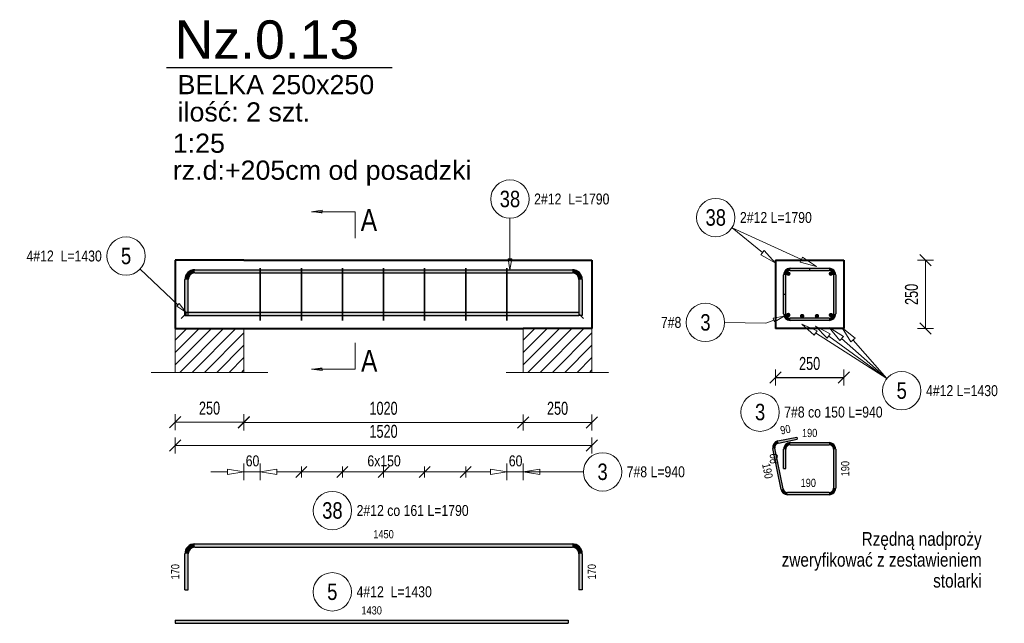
# Model space of a CAD drawing. Extents: x -1906120 to 89837, y -39133 to 303704.
# Tile 52 of 55: x 72655 to 76248, y -2000 to 202. Entities that reach past the tile are written whole.
import ezdxf

# ---------------------------------------------------------------- set-up
doc = ezdxf.new("R2010")
doc.units = 0
doc.header["$LTSCALE"] = 10
doc.header["$MEASUREMENT"] = 0
doc.linetypes.add('HIDDEN', pattern=[0.375, 0.25, -0.125])
for name, color, linetype in [('C_text', 1, 'Continuous'), ('RCAD_kształt pręta', 7, 'Continuous'), ('RCAD_opis kształtu pręta', 7, 'Continuous'), ('RCAD_opis rozkładu', 7, 'Continuous'), ('RCAD_pręt wyrzucony', 130, 'Continuous'), ('RCAD_pręty punktowe', 7, 'Continuous'), ('RCAD_rozkład pręta', 7, 'Continuous'), ('RCAD_symbole graficzne', 7, 'Continuous')]:
    doc.layers.add(name, color=color, linetype=linetype)
for name, color, linetype, lineweight in [('P-Linia1', 3, 'Continuous', 40), ('P-Linia3', 6, 'Continuous', 60), ('P-Linia4', 253, 'Continuous', 5), ('P-Opis', 1, 'Continuous', 18), ('P-Przerywana', 13, 'HIDDEN', 9), ('P-Wymiar', 254, 'Continuous', 9), ('RCAD_deskowanie', 3, 'Continuous', 40)]:
    doc.layers.add(name, color=color, linetype=linetype, lineweight=lineweight)
doc.styles.add('_Fd Opis', font='arial.ttf')
doc.styles.add('_Fdelita opis', font='arial.ttf')
doc.styles.add('ROMANS', font='arial.ttf', dxfattribs={"width": 0.7})
doc.styles.add('style1', font='arial.ttf', dxfattribs={"width": 0.8})
doc.dimstyles.new('A25', dxfattribs={"dimscale": 27, "dimtxt": 1.75, "dimasz": 0.06, "dimexe": 0, "dimexo": 0, "dimgap": 1, "dimtad": 1, "dimdec": 4, "dimrnd": 0.1, "dimdsep": 46, "dimtxsty": 'ROMANS', "dimblk": '[[[[[[[[', "dimcen": 2, "dimdle": 2, "dimse1": 1, "dimse2": 1, "dimclrd": 256, "dimclrt": 1, "dimadec": 0, "dimazin": 0, "dimtfac": 1, "dimtdec": 4, "dimtix": 1, "dimtmove": 2, "dimatfit": 3, "dimldrblk": '[[[[[[[[', "dimfxl": 0, "dimtvp": 0.6, "dimtolj": 1, "dimlwd": -1, "dimarcsym": 0})

# ---------------------------------------------------------------- blocks, each defined once
blk = doc.blocks.new('[[[[[[[[')
at = {"layer": 'P-Wymiar'}
for p, q in [((-12.72792206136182, -12.72792206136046), (12.72792206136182, 12.72792206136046)), ((0, 0), (-4.628327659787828, 0)), ((1.818989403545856e-12, 18.00000000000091), (1.818989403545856e-12, -18.00000000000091))]:
    blk.add_line(p, q, dxfattribs=at)
blk = doc.blocks.new('*D203')
at = {"layer": 'Defpoints', "color": 0, "transparency": 16777216}
for p in [(74492.66932343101, -1045.622138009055), (74742.66932343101, -1045.622138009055), (74742.66932343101, -1266.956530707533)]:
    blk.add_point(p, dxfattribs=at)
at = {"layer": 'P-Wymiar', "transparency": 16777216}
blk.add_line((74494.289323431, -1266.956530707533), (74741.04932343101, -1266.956530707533), dxfattribs=at)
at = {"layer": 'P-Wymiar', "transparency": 16777216, "xscale": 1.62, "yscale": 1.62, "zscale": 1.62, "rotation": 180}
blk.add_blockref('[[[[[[[[', (74492.66932343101, -1266.956530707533), dxfattribs=at)
at = {"layer": 'P-Wymiar', "transparency": 16777216, "xscale": 1.62, "yscale": 1.62, "zscale": 1.62}
blk.add_blockref('[[[[[[[[', (74742.66932343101, -1266.956530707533), dxfattribs=at)
at = {"layer": 'P-Wymiar', "color": 1, "transparency": 16777216, "insert": (74617.66932343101, -1215.831957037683), "char_height": 47.25, "attachment_point": 5, "style": 'ROMANS'}
blk.add_mtext('\\A1;250', dxfattribs=at)
blk = doc.blocks.new('*D204')
at = {"layer": 'Defpoints', "color": 0, "transparency": 16777216}
for p in [(73222.66932343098, -820.0932007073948), (73472.66932343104, -820.0932007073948), (73222.66932343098, -1266.29279125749)]:
    blk.add_point(p, dxfattribs=at)
at = {"layer": 'P-Wymiar', "transparency": 16777216}
blk.add_line((73471.04932343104, -1266.29279125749), (73224.28932343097, -1266.29279125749), dxfattribs=at)
at = {"layer": 'P-Wymiar', "transparency": 16777216, "xscale": 1.62, "yscale": 1.62, "zscale": 1.62, "rotation": 180}
blk.add_blockref('[[[[[[[[', (73222.66932343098, -1266.29279125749), dxfattribs=at)
at = {"layer": 'P-Wymiar', "transparency": 16777216, "xscale": 1.62, "yscale": 1.62, "zscale": 1.62}
blk.add_blockref('[[[[[[[[', (73472.66932343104, -1266.29279125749), dxfattribs=at)
at = {"layer": 'P-Wymiar', "color": 1, "transparency": 16777216, "insert": (73347.66932343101, -1215.16821758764), "char_height": 47.25, "attachment_point": 5, "style": 'ROMANS'}
blk.add_mtext('\\A1;250', dxfattribs=at)
blk = doc.blocks.new('*D205')
at = {"layer": 'Defpoints', "color": 0, "transparency": 16777216}
for p in [(75662.50203876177, -675.038804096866), (75673.5481477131, -925.038804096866), (75960.52084268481, -925.038804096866)]:
    blk.add_point(p, dxfattribs=at)
at = {"layer": 'P-Wymiar', "transparency": 16777216}
blk.add_line((75960.52084268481, -676.658804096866), (75960.52084268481, -923.418804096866), dxfattribs=at)
at = {"layer": 'P-Wymiar', "transparency": 16777216, "xscale": 1.62, "yscale": 1.62, "zscale": 1.62}
for p, rotation in [((75960.52084268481, -675.038804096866), 90), ((75960.52084268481, -925.038804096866), 270)]:
    blk.add_blockref('[[[[[[[[', p, dxfattribs=dict(at, rotation=rotation))
at = {"layer": 'P-Wymiar', "color": 1, "transparency": 16777216, "insert": (75909.39626901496, -800.0388040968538), "char_height": 47.25, "attachment_point": 5, "rotation": 90, "style": 'ROMANS'}
blk.add_mtext('\\A1;250', dxfattribs=at)
blk = doc.blocks.new('*D206')
at = {"layer": 'Defpoints', "color": 0, "transparency": 16777216}
for p in [(73472.66932343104, -878.8217821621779), (74492.66932343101, -878.8217821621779), (74492.66932343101, -1266.956530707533)]:
    blk.add_point(p, dxfattribs=at)
at = {"layer": 'P-Wymiar', "transparency": 16777216}
blk.add_line((73474.28932343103, -1266.956530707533), (74491.04932343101, -1266.956530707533), dxfattribs=at)
at = {"layer": 'P-Wymiar', "transparency": 16777216, "xscale": 1.62, "yscale": 1.62, "zscale": 1.62, "rotation": 180}
blk.add_blockref('[[[[[[[[', (73472.66932343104, -1266.956530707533), dxfattribs=at)
at = {"layer": 'P-Wymiar', "transparency": 16777216, "xscale": 1.62, "yscale": 1.62, "zscale": 1.62}
blk.add_blockref('[[[[[[[[', (74492.66932343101, -1266.956530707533), dxfattribs=at)
at = {"layer": 'P-Wymiar', "color": 1, "transparency": 16777216, "insert": (73982.66932343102, -1215.831957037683), "char_height": 47.25, "attachment_point": 5, "style": 'ROMANS'}
blk.add_mtext('\\A1;1020', dxfattribs=at)
blk = doc.blocks.new('*D207')
at = {"layer": 'Defpoints', "color": 0, "transparency": 16777216}
for p in [(73222.66932343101, -848.8217821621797), (74742.66932343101, -848.8217821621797), (73222.66932343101, -1351.004871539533)]:
    blk.add_point(p, dxfattribs=at)
at = {"layer": 'P-Wymiar', "transparency": 16777216}
blk.add_line((74741.04932343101, -1351.004871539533), (73224.289323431, -1351.004871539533), dxfattribs=at)
at = {"layer": 'P-Wymiar', "transparency": 16777216, "xscale": 1.62, "yscale": 1.62, "zscale": 1.62, "rotation": 180}
blk.add_blockref('[[[[[[[[', (73222.66932343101, -1351.004871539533), dxfattribs=at)
at = {"layer": 'P-Wymiar', "transparency": 16777216, "xscale": 1.62, "yscale": 1.62, "zscale": 1.62}
blk.add_blockref('[[[[[[[[', (74742.66932343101, -1351.004871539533), dxfattribs=at)
at = {"layer": 'P-Wymiar', "color": 1, "transparency": 16777216, "insert": (73982.66932343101, -1299.880297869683), "char_height": 47.25, "attachment_point": 5, "style": 'ROMANS'}
blk.add_mtext('\\A1;1520', dxfattribs=at)
blk = doc.blocks.new('*D208')
at = {"transparency": 16777216}
blk.add_line((75414.12203876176, -1103.445139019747), (75660.88203876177, -1103.445139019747), dxfattribs=at)
at = {"layer": 'Defpoints', "color": 0, "transparency": 16777216}
for p in [(75412.50203876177, -925.038804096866), (75662.50203876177, -925.038804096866), (75662.50203876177, -1103.445139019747)]:
    blk.add_point(p, dxfattribs=at)
at = {"transparency": 16777216, "xscale": 1.62, "yscale": 1.62, "zscale": 1.62, "rotation": 180}
blk.add_blockref('[[[[[[[[', (75412.50203876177, -1103.445139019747), dxfattribs=at)
at = {"transparency": 16777216, "xscale": 1.62, "yscale": 1.62, "zscale": 1.62}
blk.add_blockref('[[[[[[[[', (75662.50203876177, -1103.445139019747), dxfattribs=at)
at = {"color": 1, "transparency": 16777216, "insert": (75537.50203876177, -1052.320565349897), "char_height": 47.25, "attachment_point": 5, "style": 'ROMANS'}
blk.add_mtext('\\A1;250', dxfattribs=at)

msp = doc.modelspace()

# ---------------------------------------------------------------- hatches: boundary and pattern name
h = msp.add_hatch(color=1)
edge = h.paths.add_edge_path(flags=0)
edge.add_arc((75459.64692873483, -875.1628150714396), 8, 0, 360, ccw=False)
h = msp.add_hatch(color=1)
edge = h.paths.add_edge_path(flags=0)
edge.add_arc((75510.21000202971, -879.038804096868), 8, 0, 360, ccw=False)
h = msp.add_hatch(color=1)
edge = h.paths.add_edge_path(flags=0)
edge.add_arc((75564.21000202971, -879.0388040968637), 8, 0, 360, ccw=False)
h = msp.add_hatch(color=1)
edge = h.paths.add_edge_path(flags=0)
edge.add_arc((75615.10472368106, -875.5559438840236), 8, 0, 360, ccw=False)
at = {"layer": 'P-Linia4'}
h = msp.add_hatch(dxfattribs=at)
h.set_pattern_fill('ANSI31', color=256, scale=10, style=0)
h.set_pattern_definition([(45, (32026.28674296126, -9115.662505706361), (-22.45064030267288, 22.45064030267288), [])])
h.paths.add_polyline_path([(73222.66932343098, -1084.929221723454), (73222.66932343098, -924.9292217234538), (73472.0109392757, -924.7418815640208), (73472.0109392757, -1084.741881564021)])
h = msp.add_hatch(dxfattribs=at)
h.set_pattern_fill('ANSI31', color=256, scale=10, style=0)
h.set_pattern_definition([(45, (33296.28674296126, -9115.662505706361), (-22.45064030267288, 22.45064030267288), [])])
h.paths.add_polyline_path([(74492.66932343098, -1084.929221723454), (74492.66932343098, -924.9292217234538), (74742.0109392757, -924.7418815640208), (74742.0109392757, -1084.741881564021)])
at = {"layer": 'RCAD_kształt pręta'}
h = msp.add_hatch(color=4, dxfattribs=at)
edge = h.paths.add_edge_path(flags=0)
edge.add_line((73293.66932342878, -710.0388040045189), (73293.66932342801, -722.0388040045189))
edge.add_arc((73293.66932342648, -746.0388040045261), 24.00000000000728, 89.99999999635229, 179.9999999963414)
edge.add_line((73269.66932342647, -746.0388040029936), (73257.66932342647, -746.038804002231))
edge.add_arc((73293.66932342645, -746.038804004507), 35.99999999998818, 449.9999999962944, 539.9999999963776, ccw=False)
for points in [[(73293.66932342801, -722.0388040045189), (73293.66932342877, -710.0388040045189), (74671.66932342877, -710.0388040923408), (74671.66932342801, -722.0388040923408)], [(75466.50203876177, -713.038804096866), (75466.50203876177, -705.038804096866), (75608.50203876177, -705.038804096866), (75608.50203876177, -713.038804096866)], [(75466.50203876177, -713.038804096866), (75466.50203876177, -705.038804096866), (75536.50203876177, -705.038804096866), (75536.50203876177, -713.038804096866)], [(73269.66932341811, -877.3120377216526), (73257.66932341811, -877.3120377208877), (73257.66932342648, -746.0388040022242), (73269.66932342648, -746.0388040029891)], [(74695.66932342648, -746.0388040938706), (74707.66932342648, -746.0388040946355), (74707.66932341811, -877.3120377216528), (74695.66932341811, -877.3120377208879)], [(75450.50203876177, -799.038804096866), (75442.50203876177, -799.038804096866), (75442.50203876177, -729.038804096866), (75450.50203876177, -729.038804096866)], [(75450.50203876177, -871.038804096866), (75442.50203876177, -871.038804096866), (75442.50203876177, -729.038804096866), (75450.50203876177, -729.038804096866)], [(75624.50203876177, -729.038804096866), (75632.50203876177, -729.038804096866), (75632.50203876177, -871.038804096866), (75624.50203876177, -871.038804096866)], [(73261.5091903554, -876.929431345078), (73261.50919035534, -864.929431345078), (74694.89509030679, -864.9294313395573), (74694.89509030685, -876.9294313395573)], [(75608.50203876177, -887.038804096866), (75608.50203876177, -895.038804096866), (75466.50203876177, -895.038804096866), (75466.50203876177, -887.038804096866)]]:
    msp.add_hatch(color=4, dxfattribs=at).paths.add_polyline_path(points, flags=0)
h = msp.add_hatch(color=4, dxfattribs=at)
edge = h.paths.add_edge_path(flags=0)
edge.add_line((74707.66932342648, -746.0388040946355), (74695.66932342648, -746.0388040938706))
edge.add_arc((74671.66932342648, -746.0388040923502), 24, -3.629530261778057e-09, 89.99999999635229)
edge.add_line((74671.66932342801, -722.0388040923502), (74671.66932342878, -710.0388040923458))
edge.add_arc((74671.6693234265, -746.0388040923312), 35.99999999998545, 359.99999999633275, 449.99999999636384, ccw=False)
h = msp.add_hatch(color=4, dxfattribs=at)
edge = h.paths.add_edge_path(flags=0)
edge.add_line((75466.50203876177, -705.038804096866), (75466.50203876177, -713.038804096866))
edge.add_arc((75466.50203876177, -729.0388040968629), 15.99999999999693, 89.99999999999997, 180.000000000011)
edge.add_line((75450.50203876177, -729.038804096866), (75442.50203876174, -729.038804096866))
edge.add_arc((75466.50203876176, -729.0388040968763), 24.00000000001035, 449.9999999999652, 539.9999999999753, ccw=False)
h = msp.add_hatch(color=4, dxfattribs=at)
edge = h.paths.add_edge_path(flags=0)
edge.add_line((75466.50203876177, -705.038804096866), (75466.50203876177, -713.038804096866))
edge.add_arc((75466.50203876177, -729.0388040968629), 15.99999999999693, 89.99999999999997, 180.000000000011)
edge.add_line((75450.50203876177, -729.038804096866), (75442.50203876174, -729.038804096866))
edge.add_arc((75466.50203876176, -729.0388040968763), 24.00000000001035, 449.9999999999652, 539.9999999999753, ccw=False)
h = msp.add_hatch(color=4, dxfattribs=at)
edge = h.paths.add_edge_path(flags=0)
edge.add_line((75632.50203876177, -729.038804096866), (75624.50203876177, -729.038804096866))
edge.add_arc((75608.50203876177, -729.038804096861), 16, -1.791288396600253e-11, 90)
edge.add_line((75608.50203876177, -713.038804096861), (75608.50203876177, -705.0388040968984))
edge.add_arc((75608.50203876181, -729.0388040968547), 23.99999999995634, 359.9999999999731, 450.00000000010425, ccw=False)
h = msp.add_hatch(color=4, dxfattribs=at)
edge = h.paths.add_edge_path(flags=0)
edge.add_line((75442.50203876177, -871.038804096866), (75450.50203876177, -871.038804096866))
edge.add_arc((75466.50203876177, -871.038804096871), 16, 179.9999999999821, 270)
edge.add_line((75466.50203876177, -887.038804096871), (75466.50203876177, -895.0388040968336))
edge.add_arc((75466.50203876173, -871.0388040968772), 23.99999999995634, 539.9999999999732, 630.0000000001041, ccw=False)
h = msp.add_hatch(color=4, dxfattribs=at)
edge = h.paths.add_edge_path(flags=0)
edge.add_line((75608.50203876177, -895.038804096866), (75608.50203876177, -887.038804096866))
edge.add_arc((75608.50203876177, -871.0388040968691), 15.99999999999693, -89.99999999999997, 1.101744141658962e-11)
edge.add_line((75624.50203876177, -871.038804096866), (75632.5020387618, -871.038804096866))
edge.add_arc((75608.50203876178, -871.0388040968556), 24.00000000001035, 269.99999999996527, 359.99999999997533, ccw=False)
at = {"layer": 'RCAD_pręt wyrzucony'}
for points in [[(75423.30773583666, -1342.196561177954), (75421.7183811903, -1334.356028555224), (75490.32304163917, -1320.449175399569), (75491.91239628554, -1328.289708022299)], [(75440.97292922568, -1509.877528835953), (75433.13239660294, -1511.466883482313), (75402.96484726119, -1362.645690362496), (75410.80537988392, -1361.056335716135)], [(75450.50203876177, -1434.698819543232), (75442.50203876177, -1434.698819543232), (75442.50203876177, -1364.698819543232), (75450.50203876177, -1364.698819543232)], [(75466.50203876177, -1348.698819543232), (75466.50203876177, -1340.698819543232), (75608.50203876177, -1340.698819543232), (75608.50203876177, -1348.698819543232)], [(75624.50203876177, -1364.698819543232), (75632.50203876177, -1364.698819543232), (75632.50203876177, -1506.698819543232), (75624.50203876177, -1506.698819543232)], [(75608.50203876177, -1522.698819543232), (75608.50203876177, -1530.698819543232), (75456.65399447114, -1530.698819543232), (75456.65399447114, -1522.698819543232)], [(73293.66932342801, -1722.041157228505), (73293.66932342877, -1710.041157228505), (74671.66932342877, -1710.041157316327), (74671.66932342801, -1722.041157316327)], [(73269.66932341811, -1877.314390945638), (73257.66932341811, -1877.314390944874), (73257.66932342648, -1746.04115722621), (73269.66932342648, -1746.041157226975)], [(74695.66932342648, -1746.041157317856), (74707.66932342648, -1746.041157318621), (74707.66932341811, -1877.314390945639), (74695.66932341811, -1877.314390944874)], [(73222.66932343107, -1999.720411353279), (73222.66932343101, -1987.720411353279), (74656.05522338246, -1987.720411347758), (74656.05522338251, -1999.720411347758)]]:
    msp.add_hatch(color=4, dxfattribs=at).paths.add_polyline_path(points, flags=0)
h = msp.add_hatch(color=4, dxfattribs=at)
edge = h.paths.add_edge_path(flags=0)
edge.add_line((75421.7183811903, -1334.356028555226), (75423.30773583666, -1342.196561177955))
edge.add_arc((75426.4864451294, -1357.877626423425), 16.00000000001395, 101.4591559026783, 191.4591559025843)
edge.add_line((75410.80537988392, -1361.05633571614), (75402.96484726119, -1362.645690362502))
edge.add_arc((75426.48644512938, -1357.877626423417), 24.00000000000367, 461.4591559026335, 551.4591559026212, ccw=False)
h = msp.add_hatch(color=4, dxfattribs=at)
edge = h.paths.add_edge_path(flags=0)
edge.add_line((75466.50203876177, -1340.698819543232), (75466.50203876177, -1348.698819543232))
edge.add_arc((75466.50203876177, -1364.698819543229), 15.99999999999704, 89.99999999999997, 180.0000000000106)
edge.add_line((75450.50203876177, -1364.698819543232), (75442.50203876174, -1364.698819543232))
edge.add_arc((75466.50203876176, -1364.69881954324), 24.00000000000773, 449.9999999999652, 539.9999999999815, ccw=False)
h = msp.add_hatch(color=4, dxfattribs=at)
edge = h.paths.add_edge_path(flags=0)
edge.add_line((75632.50203876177, -1364.698819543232), (75624.50203876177, -1364.698819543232))
edge.add_arc((75608.50203876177, -1364.698819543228), 16, -1.628443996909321e-11, 90)
edge.add_line((75608.50203876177, -1348.698819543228), (75608.50203876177, -1340.698819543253))
edge.add_arc((75608.5020387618, -1364.698819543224), 23.9999999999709, 359.99999999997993, 450.00000000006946, ccw=False)
h = msp.add_hatch(color=4, dxfattribs=at)
edge = h.paths.add_edge_path(flags=0)
edge.add_line((75608.50203876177, -1530.698819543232), (75608.50203876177, -1522.698819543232))
edge.add_arc((75608.50203876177, -1506.698819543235), 15.99999999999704, -89.99999999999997, 1.061033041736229e-11)
edge.add_line((75624.50203876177, -1506.698819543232), (75632.5020387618, -1506.698819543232))
edge.add_arc((75608.50203876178, -1506.698819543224), 24.00000000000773, 269.99999999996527, 359.9999999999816, ccw=False)
h = msp.add_hatch(color=4, dxfattribs=at)
edge = h.paths.add_edge_path(flags=0)
edge.add_line((75433.13239660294, -1511.466883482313), (75440.97292922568, -1509.877528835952))
edge.add_arc((75456.65399447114, -1506.698819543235), 15.9999999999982, -168.540844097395, -90)
edge.add_line((75456.65399447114, -1522.698819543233), (75456.65399447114, -1530.698819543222))
edge.add_arc((75456.65399447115, -1506.698819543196), 24.00000000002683, 191.4591559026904, 269.9999999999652, ccw=False)
h = msp.add_hatch(color=4, dxfattribs=at)
edge = h.paths.add_edge_path(flags=0)
edge.add_line((73293.66932342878, -1710.041157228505), (73293.66932342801, -1722.041157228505))
edge.add_arc((73293.66932342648, -1746.041157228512), 24.00000000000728, 89.99999999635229, 179.9999999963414)
edge.add_line((73269.66932342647, -1746.04115722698), (73257.66932342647, -1746.041157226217))
edge.add_arc((73293.66932342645, -1746.041157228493), 35.99999999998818, 449.9999999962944, 539.9999999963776, ccw=False)
h = msp.add_hatch(color=4, dxfattribs=at)
edge = h.paths.add_edge_path(flags=0)
edge.add_line((74707.66932342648, -1746.041157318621), (74695.66932342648, -1746.041157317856))
edge.add_arc((74671.66932342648, -1746.041157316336), 24, -3.629258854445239e-09, 89.9999999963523)
edge.add_line((74671.66932342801, -1722.041157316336), (74671.66932342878, -1710.041157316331))
edge.add_arc((74671.6693234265, -1746.041157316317), 35.99999999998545, 359.9999999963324, 449.99999999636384, ccw=False)
at = {"layer": 'RCAD_pręty punktowe'}
h = msp.add_hatch(color=1, dxfattribs=at)
edge = h.paths.add_edge_path(flags=0)
edge.add_arc((75459.89935384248, -724.5216643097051), 8, 0, 360)
h = msp.add_hatch(color=1, dxfattribs=at)
edge = h.paths.add_edge_path(flags=0)
edge.add_arc((75615.10472368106, -724.5216643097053), 8, 0, 360)
at = {"layer": 'RCAD_symbole graficzne', "linetype": 'Continuous', "lineweight": 0}
for points in [[(73719.2294073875, -498.8834070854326), (73759.2294073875, -498.8834070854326), (73759.2294073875, -504.5852688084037)], [(73719.2294073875, -1072.516594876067), (73759.2294073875, -1072.516594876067), (73759.2294073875, -1066.814733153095)]]:
    msp.add_hatch(color=7, dxfattribs=at).paths.add_polyline_path(points, flags=0)

# ---------------------------------------------------------------- linework, layer by layer
at = {"layer": 'C_text'}
for points in [[(73222.66932343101, -675.038804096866), (73222.66932343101, -925.038804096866)], [(74742.66932343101, -675.038804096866), (74742.66932343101, -925.038804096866)]]:
    msp.add_lwpolyline(points, dxfattribs=at)
at = {"layer": 'P-Linia1'}
msp.add_lwpolyline([(74442.66932343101, -675.038804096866), (74742.66932343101, -675.038804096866)], dxfattribs=at)
at = {"layer": 'P-Linia3', "color": 6, "linetype": 'Continuous', "lineweight": 30}
msp.add_line((73190.78871233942, 27.11637082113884), (74013.71916020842, 27.11637082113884), dxfattribs=at)
at = {"layer": 'P-Linia4'}
for points in [[(73222.66932343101, -925.038804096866), (73222.66932343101, -1085.054526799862)], [(73472.66932343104, -925.038804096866), (73472.66932343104, -1085.054526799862)], [(74492.66932343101, -1085.038804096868), (74492.66932343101, -925.038804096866)], [(74742.66932343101, -1085.038804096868), (74742.66932343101, -925.038804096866)]]:
    msp.add_lwpolyline(points, dxfattribs=at)
at = {"layer": 'P-Przerywana'}
for points in [[(73134.9937083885, -1085.054526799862), (73560.34493847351, -1085.054526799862)], [(74429.9937083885, -1085.054526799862), (74805.34493847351, -1085.054526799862)]]:
    msp.add_lwpolyline(points, dxfattribs=at)
at = {"layer": 'RCAD_deskowanie'}
for points in [[(73472.66932343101, -675.038804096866), (73222.66932343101, -675.038804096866)], [(73222.66932343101, -675.038804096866), (73222.66932343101, -925.038804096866)], [(73472.66932343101, -675.038804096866), (74442.66932343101, -675.038804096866)], [(74742.66932343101, -675.038804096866), (74742.66932343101, -925.038804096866)], [(75412.50203876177, -675.038804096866), (75662.50203876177, -675.038804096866)], [(75412.50203876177, -675.038804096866), (75412.50203876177, -925.038804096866)], [(75662.50203876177, -675.038804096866), (75662.50203876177, -925.038804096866)], [(73222.66932343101, -925.038804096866), (73472.66932343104, -925.038804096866)], [(73472.66932343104, -925.038804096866), (74492.66932343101, -925.038804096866)], [(74742.66932343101, -925.038804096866), (74492.66932343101, -925.038804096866)], [(75662.50203876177, -925.038804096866), (75412.50203876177, -925.038804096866)]]:
    msp.add_lwpolyline(points, dxfattribs=at)
at = {"layer": 'RCAD_kształt pręta', "color": 4}
for p, q in [((73293.66932342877, -710.0388040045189), (74671.66932342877, -710.0388040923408)), ((75466.50203876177, -705.038804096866), (75608.50203876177, -705.038804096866)), ((75466.50203876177, -705.038804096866), (75536.50203876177, -705.038804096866)), ((75466.50203876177, -713.038804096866), (75608.50203876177, -713.038804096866)), ((75466.50203876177, -713.038804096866), (75536.50203876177, -713.038804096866)), ((75536.50203876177, -705.038804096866), (75536.50203876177, -713.038804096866)), ((73257.66932341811, -877.3120377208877), (73257.66932342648, -746.0388040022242)), ((73269.66932341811, -877.3120377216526), (73269.66932342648, -746.0388040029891)), ((73293.66932342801, -722.0388040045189), (74671.66932342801, -722.0388040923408)), ((74695.66932342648, -746.0388040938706), (74695.66932341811, -877.3120377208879)), ((74707.66932342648, -746.0388040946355), (74707.66932341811, -877.3120377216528)), ((75442.50203876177, -799.038804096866), (75442.50203876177, -729.038804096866)), ((75442.50203876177, -871.038804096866), (75442.50203876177, -729.038804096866)), ((75450.50203876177, -799.038804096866), (75450.50203876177, -729.038804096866)), ((75450.50203876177, -871.038804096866), (75450.50203876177, -729.038804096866)), ((75624.50203876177, -729.038804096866), (75624.50203876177, -871.038804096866)), ((75632.50203876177, -729.038804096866), (75632.50203876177, -871.038804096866)), ((75442.50203876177, -799.038804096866), (75450.50203876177, -799.038804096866)), ((73257.66932341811, -877.3120377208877), (73269.66932341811, -877.3120377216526)), ((73261.50919035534, -864.929431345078), (74694.89509030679, -864.9294313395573)), ((73261.50919035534, -864.929431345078), (73261.5091903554, -876.929431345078)), ((73261.5091903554, -876.929431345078), (74694.89509030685, -876.9294313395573)), ((74694.89509030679, -864.9294313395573), (74694.89509030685, -876.9294313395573)), ((74707.66932341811, -877.3120377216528), (74695.66932341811, -877.3120377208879)), ((75608.50203876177, -887.038804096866), (75466.50203876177, -887.038804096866)), ((75608.50203876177, -895.038804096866), (75466.50203876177, -895.038804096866))]:
    msp.add_line(p, q, dxfattribs=at)
at = {"layer": 'RCAD_kształt pręta', "color": 2, "lineweight": 5}
for p, q in [((73261.50919035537, -870.929431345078), (73244.00919035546, -888.4294313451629)), ((74694.89509030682, -870.9294313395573), (74712.3950903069, -888.4294313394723))]:
    msp.add_line(p, q, dxfattribs=at)
at = {"layer": 'RCAD_kształt pręta', "color": 4}
for centre, radius, start, end in [((73293.66932342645, -746.038804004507), 35.99999999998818, 89.99999999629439, 179.9999999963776), ((74671.6693234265, -746.0388040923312), 35.99999999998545, 359.9999999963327, 89.99999999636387), ((75466.50203876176, -729.0388040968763), 24.00000000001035, 89.99999999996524, 179.9999999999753), ((75466.50203876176, -729.0388040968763), 24.00000000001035, 89.99999999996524, 179.9999999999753), ((75466.50203876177, -729.0388040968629), 15.99999999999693, 89.99999999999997, 180.0000000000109), ((75466.50203876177, -729.0388040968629), 15.99999999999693, 89.99999999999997, 180.0000000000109), ((75608.50203876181, -729.0388040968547), 23.99999999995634, 359.9999999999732, 90.00000000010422), ((75608.50203876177, -729.038804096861), 16, 359.999999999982, 90), ((73293.66932342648, -746.0388040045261), 24.00000000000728, 89.99999999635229, 179.9999999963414), ((74671.66932342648, -746.0388040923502), 24, 359.9999999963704, 89.99999999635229), ((75466.50203876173, -871.0388040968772), 23.99999999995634, 179.9999999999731, 270.0000000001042), ((75466.50203876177, -871.038804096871), 16, 179.9999999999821, 270), ((75608.50203876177, -871.0388040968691), 15.99999999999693, 270, 1.101744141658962e-11), ((75608.50203876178, -871.0388040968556), 24.00000000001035, 269.9999999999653, 359.9999999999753)]:
    msp.add_arc(centre, radius, start, end, dxfattribs=at)
at = {"layer": 'RCAD_opis kształtu pręta', "color": 8, "lineweight": 0}
for p, q in [((74443.89030914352, -522.4619233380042), (74443.8903091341, -670.0388040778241)), ((74443.89030913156, -710.0388040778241), (74437.22364246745, -670.0388040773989)), ((74450.55697580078, -670.0388040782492), (74437.22364246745, -670.0388040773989)), ((74450.55697580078, -670.0388040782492), (74443.89030913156, -710.0388040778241)), ((73094.24748556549, -708.2010669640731), (73232.32078228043, -837.5791692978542)), ((73236.87915928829, -832.7144346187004), (73227.76240527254, -842.4439039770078)), ((73261.50919035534, -864.929431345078), (73227.76240527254, -842.4439039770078)), ((73236.87915928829, -832.7144346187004), (73261.50919035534, -864.929431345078)), ((75377.50203876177, -904.6452531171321), (75406.62831745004, -893.6471542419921)), ((75404.27328097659, -887.4103082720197), (75444.04939326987, -879.5169354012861)), ((75404.27328097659, -887.4103082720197), (75408.9833539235, -899.8840002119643)), ((75444.04939326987, -879.5169354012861), (75408.9833539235, -899.8840002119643)), ((75377.50203876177, -904.6452531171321), (75227.34395010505, -903.1800111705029))]:
    msp.add_line(p, q, dxfattribs=at)
for centre in [(74443.89030914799, -452.4619233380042), (73043.16777143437, -660.3381083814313), (75157.3472825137, -902.4969840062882)]:
    msp.add_circle(centre, 70, dxfattribs=at)
at = {"layer": 'RCAD_opis rozkładu', "color": 8, "lineweight": 0}
for p, q in [((75254.3289451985, -556.9744449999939), (75365.27880725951, -647.5201032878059)), ((75254.3289451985, -556.9744449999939), (75507.70249584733, -673.3177829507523)), ((75371.60149693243, -639.7726136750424), (75358.95611758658, -655.2675929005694)), ((75371.60149693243, -639.7726136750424), (75411.76374493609, -685.4562413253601)), ((75411.76374493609, -685.4562413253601), (75358.95611758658, -655.2675929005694)), ((75511.87537888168, -664.2300413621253), (75503.529612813, -682.4055245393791)), ((75562.2289453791, -698.3550811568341), (75503.529612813, -682.4055245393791)), ((75511.87537888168, -664.2300413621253), (75562.2289453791, -698.3550811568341)), ((75553.59729366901, -949.3263813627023), (75508.46152113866, -908.5494020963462)), ((75508.46152113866, -908.5494020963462), (75564.38248842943, -932.4835913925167)), ((75553.59729366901, -949.3263813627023), (75564.38248842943, -932.4835913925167)), ((75601.08025476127, -960.0489121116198), (75558.60116647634, -916.511261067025)), ((75558.60116647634, -916.511261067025), (75612.90440708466, -943.9185239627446)), ((75647.28217571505, -968.2111274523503), (75609.06676372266, -920.8869023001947)), ((75609.06676372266, -920.8869023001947), (75660.56487511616, -953.2588735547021)), ((75688.3468678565, -973.5080618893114), (75656.31072629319, -921.8003677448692)), ((75656.31072629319, -921.8003677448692), (75703.38524749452, -960.3229514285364)), ((75819.0884801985, -1107.457792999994), (75558.98989104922, -940.9049863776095)), ((75601.08025476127, -960.0489121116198), (75612.90440708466, -943.9185239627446)), ((75819.0884801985, -1107.457792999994), (75606.99233092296, -951.9837180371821)), ((75647.28217571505, -968.2111274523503), (75660.56487511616, -953.2588735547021)), ((75819.0884801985, -1107.457792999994), (75653.92352541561, -960.7350005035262)), ((75688.3468678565, -973.5080618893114), (75703.38524749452, -960.3229514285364)), ((75819.0884801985, -1107.457792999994), (75695.8660576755, -966.9155066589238)), ((73472.66932343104, -1477.437281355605), (73472.66932343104, -1417.437281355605)), ((73532.66932343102, -1477.437281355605), (73532.66932343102, -1417.437281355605)), ((73702.66932343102, -1427.437281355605), (73662.66932343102, -1467.437281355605)), ((73682.66932343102, -1467.437281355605), (73682.66932343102, -1427.437281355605)), ((73852.66932343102, -1427.437281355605), (73812.66932343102, -1467.437281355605)), ((73832.66932343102, -1467.437281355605), (73832.66932343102, -1427.437281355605)), ((73962.66932343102, -1467.437281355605), (74002.66932343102, -1427.437281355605)), ((73982.66932343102, -1467.437281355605), (73982.66932343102, -1427.437281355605)), ((74112.66932343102, -1467.437281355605), (74152.66932343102, -1427.437281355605)), ((74132.66932343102, -1467.437281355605), (74132.66932343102, -1427.437281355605)), ((74262.66932343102, -1467.437281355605), (74302.66932343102, -1427.437281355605)), ((74282.66932343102, -1467.437281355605), (74282.66932343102, -1427.437281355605)), ((74432.66932343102, -1477.437281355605), (74432.66932343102, -1417.437281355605)), ((74492.66932343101, -1477.437281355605), (74492.66932343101, -1417.437281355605)), ((73352.66932343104, -1447.437281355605), (73412.66932343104, -1447.437281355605)), ((73412.66932343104, -1437.437281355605), (73472.66932343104, -1447.437281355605)), ((73412.66932343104, -1437.437281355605), (73412.66932343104, -1457.437281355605)), ((73472.66932343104, -1447.437281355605), (73412.66932343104, -1457.437281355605)), ((73532.66932343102, -1447.437281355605), (73472.66932343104, -1447.437281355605)), ((73532.66932343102, -1447.437281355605), (73592.66932343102, -1437.437281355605)), ((73592.66932343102, -1457.437281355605), (73532.66932343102, -1447.437281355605)), ((73592.66932343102, -1457.437281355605), (73592.66932343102, -1437.437281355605)), ((73682.66932343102, -1447.437281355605), (73592.66932343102, -1447.437281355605)), ((73832.66932343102, -1447.437281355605), (73682.66932343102, -1447.437281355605)), ((73907.66932343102, -1447.437281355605), (73832.66932343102, -1447.437281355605)), ((73907.66932343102, -1447.437281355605), (73982.66932343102, -1447.437281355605)), ((73982.66932343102, -1447.437281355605), (74132.66932343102, -1447.437281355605)), ((74132.66932343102, -1447.437281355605), (74282.66932343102, -1447.437281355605)), ((74282.66932343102, -1447.437281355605), (74372.66932343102, -1447.437281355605)), ((74372.66932343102, -1437.437281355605), (74432.66932343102, -1447.437281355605)), ((74372.66932343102, -1437.437281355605), (74372.66932343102, -1457.437281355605)), ((74432.66932343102, -1447.437281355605), (74372.66932343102, -1457.437281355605)), ((74432.66932343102, -1447.437281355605), (74492.66932343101, -1447.437281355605)), ((74492.66932343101, -1447.437281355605), (74552.66932343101, -1437.437281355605)), ((74711.919952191, -1447.437281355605), (74492.66932343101, -1447.437281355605)), ((74552.66932343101, -1457.437281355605), (74492.66932343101, -1447.437281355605)), ((74552.66932343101, -1457.437281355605), (74552.66932343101, -1437.437281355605)), ((74612.66932343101, -1447.437281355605), (74552.66932343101, -1447.437281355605))]:
    msp.add_line(p, q, dxfattribs=at)
for centre in [(75194.92716233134, -519.9416461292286), (75873.54295763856, -1151.443130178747), (74781.919952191, -1447.437281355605)]:
    msp.add_circle(centre, 70, dxfattribs=at)
at = {"layer": 'RCAD_pręt wyrzucony', "color": 4}
for p, q in [((75421.7183811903, -1334.356028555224), (75490.32304163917, -1320.449175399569)), ((75423.30773583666, -1342.196561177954), (75491.91239628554, -1328.289708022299)), ((75490.32304163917, -1320.449175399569), (75491.91239628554, -1328.289708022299)), ((75433.13239660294, -1511.466883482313), (75402.96484726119, -1362.645690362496)), ((75440.97292922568, -1509.877528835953), (75410.80537988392, -1361.056335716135)), ((75442.50203876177, -1434.698819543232), (75442.50203876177, -1364.698819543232)), ((75450.50203876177, -1434.698819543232), (75450.50203876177, -1364.698819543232)), ((75466.50203876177, -1340.698819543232), (75608.50203876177, -1340.698819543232)), ((75466.50203876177, -1348.698819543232), (75608.50203876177, -1348.698819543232)), ((75624.50203876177, -1364.698819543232), (75624.50203876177, -1506.698819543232)), ((75632.50203876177, -1364.698819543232), (75632.50203876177, -1506.698819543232)), ((75442.50203876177, -1434.698819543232), (75450.50203876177, -1434.698819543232)), ((75608.50203876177, -1522.698819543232), (75456.65399447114, -1522.698819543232)), ((75608.50203876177, -1530.698819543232), (75456.65399447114, -1530.698819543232)), ((73293.66932342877, -1710.041157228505), (74671.66932342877, -1710.041157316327)), ((73293.66932342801, -1722.041157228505), (74671.66932342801, -1722.041157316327)), ((73257.66932341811, -1877.314390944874), (73257.66932342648, -1746.04115722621)), ((73269.66932341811, -1877.314390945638), (73269.66932342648, -1746.041157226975)), ((74695.66932342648, -1746.041157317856), (74695.66932341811, -1877.314390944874)), ((74707.66932342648, -1746.041157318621), (74707.66932341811, -1877.314390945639)), ((73257.66932341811, -1877.314390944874), (73269.66932341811, -1877.314390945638)), ((74707.66932341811, -1877.314390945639), (74695.66932341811, -1877.314390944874)), ((73222.66932343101, -1987.720411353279), (74656.05522338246, -1987.720411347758)), ((73222.66932343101, -1987.720411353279), (73222.66932343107, -1999.720411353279)), ((73222.66932343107, -1999.720411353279), (74656.05522338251, -1999.720411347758)), ((74656.05522338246, -1987.720411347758), (74656.05522338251, -1999.720411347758))]:
    msp.add_line(p, q, dxfattribs=at)
at = {"layer": 'RCAD_pręt wyrzucony', "color": 8, "lineweight": 0}
for centre in [(75356.79980373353, -1229.599698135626), (73796.03793351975, -1588.562530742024), (73795.54522924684, -1885.020269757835)]:
    msp.add_circle(centre, 70, dxfattribs=at)
at = {"layer": 'RCAD_pręt wyrzucony', "color": 4}
for centre, radius, start, end in [((75426.48644512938, -1357.877626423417), 24.00000000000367, 101.4591559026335, 191.4591559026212), ((75426.4864451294, -1357.877626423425), 16.00000000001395, 101.4591559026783, 191.4591559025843), ((75466.50203876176, -1364.69881954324), 24.00000000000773, 89.99999999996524, 179.9999999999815), ((75466.50203876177, -1364.698819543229), 15.99999999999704, 89.99999999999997, 180.0000000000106), ((75608.5020387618, -1364.698819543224), 23.9999999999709, 359.9999999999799, 90.00000000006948), ((75608.50203876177, -1364.698819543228), 16, 359.9999999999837, 90), ((75608.50203876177, -1506.698819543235), 15.99999999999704, 270, 1.061033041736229e-11), ((75608.50203876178, -1506.698819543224), 24.00000000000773, 269.9999999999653, 359.9999999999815), ((75456.65399447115, -1506.698819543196), 24.00000000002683, 191.4591559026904, 269.9999999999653), ((75456.65399447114, -1506.698819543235), 15.9999999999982, 191.459155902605, 270), ((73293.66932342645, -1746.041157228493), 35.99999999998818, 89.99999999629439, 179.9999999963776), ((73293.66932342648, -1746.041157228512), 24.00000000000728, 89.99999999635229, 179.9999999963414), ((74671.6693234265, -1746.041157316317), 35.99999999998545, 359.9999999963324, 89.99999999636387), ((74671.66932342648, -1746.041157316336), 24, 359.9999999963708, 89.9999999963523)]:
    msp.add_arc(centre, radius, start, end, dxfattribs=at)
at = {"layer": 'RCAD_rozkład pręta', "color": 7, "linetype": 'ByBlock', "lineweight": 35}
for p, q in [((73532.66932343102, -895.038804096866), (73532.66932343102, -705.038804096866)), ((73682.66932343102, -895.038804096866), (73682.66932343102, -705.038804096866)), ((73832.66932343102, -895.038804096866), (73832.66932343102, -705.038804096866)), ((73982.66932343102, -895.038804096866), (73982.66932343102, -705.038804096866)), ((74132.66932343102, -895.038804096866), (74132.66932343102, -705.038804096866)), ((74282.66932343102, -895.038804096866), (74282.66932343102, -705.038804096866)), ((74432.66932343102, -895.038804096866), (74432.66932343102, -705.038804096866))]:
    msp.add_line(p, q, dxfattribs=at)
at = {"layer": 'RCAD_symbole graficzne', "color": 7, "linetype": 'Continuous', "lineweight": 0}
for p, q in [((73719.2294073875, -498.8834070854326), (73759.2294073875, -493.1815453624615)), ((73719.2294073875, -498.8834070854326), (73879.2294073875, -498.8834070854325)), ((73759.2294073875, -498.8834070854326), (73759.2294073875, -493.1815453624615)), ((73879.2294073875, -498.8834070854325), (73879.2294073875, -594.8834070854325)), ((73879.2294073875, -1072.516594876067), (73879.2294073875, -976.5165948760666)), ((73719.2294073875, -1072.516594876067), (73759.2294073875, -1078.218456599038)), ((73719.2294073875, -1072.516594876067), (73879.2294073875, -1072.516594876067)), ((73759.2294073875, -1072.516594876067), (73759.2294073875, -1078.218456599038))]:
    msp.add_line(p, q, dxfattribs=at)

# ---------------------------------------------------------------- texts
at = {"layer": 'P-Linia1', "color": 3, "lineweight": 30, "style": '_Fdelita opis'}
for s, p in [('BELKA 250x250', (73231.05105018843, -70.06817938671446)), ('1:25', (73213.64822792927, -283.6226453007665)), ('rz.d:+205cm od posadzki', (73213.64822792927, -382.0759190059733))]:
    msp.add_text(s, height=70, dxfattribs=at).set_placement(p)
at = {"layer": 'P-Linia1', "color": 1, "lineweight": 30, "style": '_Fdelita opis'}
msp.add_text('ilość: 2 szt.', height=70, dxfattribs=at).set_placement((73231.12459555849, -169.6043140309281))
at = {"layer": 'P-Linia3', "color": 6, "lineweight": 30, "style": '_Fdelita opis'}
msp.add_text('Nz.0.13', height=140, dxfattribs=at).set_placement((73220.25794548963, 59.301600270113))
at = {"layer": 'P-Opis', "insert": (76165.21650552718, -1667.00258796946), "char_height": 50, "attachment_point": 3, "line_spacing_factor": 0.9142857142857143, "style": '_Fd Opis'}
msp.add_mtext('{\\W0.8;Rzędną nadproży \\Pzweryfikować z zestawieniem \\Pstolarki}', dxfattribs=at)
at = {"layer": 'RCAD_opis kształtu pręta', "color": 1, "attachment_point": 5, "style": 'style1'}
for s, insert, char_height in [('38', (74443.89030914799, -452.4619233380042), 60), ('2#12  L=1790', (74669.51923138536, -452.4619233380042), 40), ('4#12  L=1430', (72817.16777143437, -660.3381083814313), 40), ('5', (73043.16777143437, -660.3381083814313), 60), ('7#8  ', (75032.09489506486, -902.4969840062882), 40), ('3', (75157.3472825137, -902.4969840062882), 60)]:
    msp.add_mtext(s, dxfattribs=dict(at, insert=insert, char_height=char_height))
at = {"layer": 'RCAD_opis rozkładu', "color": 1, "char_height": 60, "attachment_point": 5, "style": 'style1'}
for s, insert in [('38', (75194.92716233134, -519.9416461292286)), ('5', (75873.54295763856, -1151.443130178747)), ('3', (74781.919952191, -1447.437281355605))]:
    msp.add_mtext(s, dxfattribs=dict(at, insert=insert))
at = {"layer": 'RCAD_opis rozkładu', "color": 2, "char_height": 40, "style": 'style1'}
for s, insert, attachment_point in [('2#12 L=1790', (75414.34598907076, -519.9416461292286), 5), ('4#12 L=1430', (76093.33286214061, -1151.443130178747), 5), ('60', (73479.71707240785, -1427.860200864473), 7), ('6x150', (73923.67887322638, -1427.860200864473), 7), ('60', (74439.71707240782, -1427.860200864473), 7), ('7#8 L=940', (74976.07274891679, -1447.437281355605), 5)]:
    msp.add_mtext(s, dxfattribs=dict(at, insert=insert, attachment_point=attachment_point))
at = {"layer": 'RCAD_pręt wyrzucony', "color": 1, "attachment_point": 5, "style": 'style1'}
for s, insert, char_height in [('3', (75356.79980373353, -1229.599698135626), 60), ('190', (75537.50203876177, -1305.698819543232), 30), ('190', (75532.57801661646, -1487.698819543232), 30), ('38', (73796.03793351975, -1588.562530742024), 60), ('5', (73795.54522924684, -1885.020269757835), 60), ('1430', (73939.3622734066, -1952.720411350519), 30)]:
    msp.add_mtext(s, dxfattribs=dict(at, insert=insert, char_height=char_height))
at = {"layer": 'RCAD_pręt wyrzucony', "color": 2, "char_height": 40, "attachment_point": 5, "style": 'style1'}
for s, insert in [('7#8 co 150 L=940', (75624.27320073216, -1229.599698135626)), ('2#12 co 161 L=1790', (74088.77736053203, -1588.562530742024)), ('4#12  L=1430', (74021.54522924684, -1885.020269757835))]:
    msp.add_mtext(s, dxfattribs=dict(at, insert=insert))
at = {"layer": 'RCAD_pręt wyrzucony', "color": 1, "char_height": 30, "attachment_point": 5, "style": 'style1'}
for s, insert, rotation in [('90', (75449.06728483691, -1293.100271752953), 11.459155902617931), ('90', (75407.50203876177, -1399.698819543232), 90), ('190', (75383.74629170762, -1444.009713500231), 281.4591559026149), ('190', (75667.50203876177, -1435.698819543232), 90), ('1450', (73982.66932343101, -1675.041157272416), 359.99999999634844), ('170', (73222.6693234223, -1811.677774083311), 89.99999999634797), ('170', (74742.6693234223, -1811.677774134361), 89.99999999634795)]:
    msp.add_mtext(s, dxfattribs=dict(at, insert=insert, rotation=rotation))
at = {"layer": 'RCAD_symbole graficzne', "color": 73, "char_height": 80, "attachment_point": 5, "style": 'style1'}
for insert in [(73929.26480044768, -528.8834070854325), (73930.34512113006, -1042.516594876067)]:
    msp.add_mtext('A', dxfattribs=dict(at, insert=insert))

# ---------------------------------------------------------------- dimensions: what is measured, and where the dimension line sits
dim = msp.add_linear_dim(base=(75662.50203876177, -1103.445139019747), p1=(75412.50203876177, -925.038804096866), p2=(75662.50203876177, -925.038804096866), dimstyle='A25', override={"dimfxl": 0.18, "dimfxlon": 1})
dim.commit()
dim.dimension.update_dxf_attribs({"geometry": '*D208', "text_midpoint": (75537.50203876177, -1052.320565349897)})
at = {"layer": 'P-Wymiar'}
dim = msp.add_linear_dim(base=(75960.52084268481, -925.038804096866), p1=(75662.50203876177, -675.038804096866), p2=(75673.5481477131, -925.038804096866), angle=90, dimstyle='A25', override={"dimfxl": 0.18, "dimfxlon": 1}, dxfattribs=at)
dim.commit()
dim.dimension.update_dxf_attribs({"geometry": '*D205', "text_midpoint": (75909.39626901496, -800.0388040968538)})
for base, p1, p2, picture, middle in [((73222.66932343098, -1266.29279125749), (73472.66932343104, -820.0932007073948), (73222.66932343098, -820.0932007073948), '*D204', (73347.66932343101, -1215.16821758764)), ((73222.66932343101, -1351.004871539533), (74742.66932343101, -848.8217821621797), (73222.66932343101, -848.8217821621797), '*D207', (73982.66932343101, -1299.880297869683)), ((74492.66932343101, -1266.956530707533), (73472.66932343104, -878.8217821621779), (74492.66932343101, -878.8217821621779), '*D206', (73982.66932343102, -1215.831957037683)), ((74742.66932343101, -1266.956530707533), (74492.66932343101, -1045.622138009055), (74742.66932343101, -1045.622138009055), '*D203', (74617.66932343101, -1215.831957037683))]:
    dim = msp.add_linear_dim(base=base, p1=p1, p2=p2, dimstyle='A25', override={"dimfxl": 0.18, "dimfxlon": 1}, dxfattribs=at)
    dim.commit()
    dim.dimension.update_dxf_attribs({"geometry": picture, "text_midpoint": middle})

doc.saveas('drawing.dxf')
